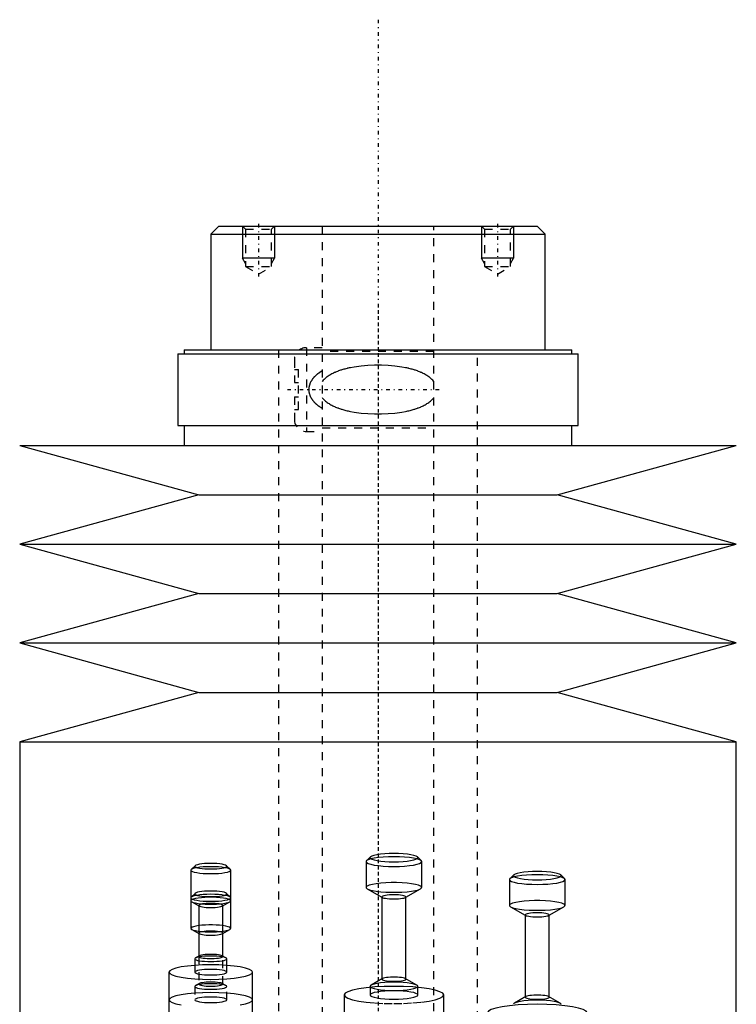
# Model space of a CAD drawing. Extents: x -120 to 120, y -1 to 900.
# Tile 11 of 11: x -45 to 45, y 776 to 900. Entities that reach past the tile are written whole.
import ezdxf

# ---------------------------------------------------------------- set-up
doc = ezdxf.new("R2010")
doc.units = 0
doc.linetypes.add('CENTER', pattern=[1.5, 0.45, -0.5, 0.05, -0.5])
doc.linetypes.add('DASHED', pattern=[2, 1, -1])
for name, color, linetype in [('AM_0', 7, 'CONTINUOUS'), ('AM_10', 7, 'CONTINUOUS'), ('AM_3', 7, 'DASHED'), ('AM_7', 7, 'CENTER')]:
    doc.layers.add(name, color=color, linetype=linetype)

msp = doc.modelspace()

# ---------------------------------------------------------------- linework, layer by layer
at = {"layer": 'AM_0', "color": 7, "linetype": 'CONTINUOUS'}
for p, q in [((-20, 874), (-21, 873)), ((-20, 874), (20, 874)), ((21, 873), (20, 874)), ((-21, 873), (-21, 858.5)), ((-21, 873), (21, 873)), ((21, 858.5), (21, 873)), ((-25.15, 858), (-25.15, 849)), ((-25.15, 858), (25.15, 858)), ((-24.35, 858.5), (-24.35, 858)), ((-24.35, 858.5), (24.35, 858.5)), ((24.35, 858), (24.35, 858.5)), ((25.15, 849), (25.15, 858)), ((-25.15, 849), (25.15, 849)), ((-24.35, 849), (-24.35, 846.5)), ((24.35, 846.5), (24.35, 849)), ((-45, 846.5), (-22.5, 840.3)), ((-45, 846.5), (45, 846.5)), ((22.5, 840.3), (45, 846.5)), ((-22.5, 840.3), (-45, 834.1)), ((-22.5, 840.3), (22.5, 840.3)), ((45, 834.1), (22.5, 840.3)), ((-45, 834.1), (-22.5, 827.9)), ((-45, 834.1), (45, 834.1)), ((22.5, 827.9), (45, 834.1)), ((-22.5, 827.9), (-45, 821.7)), ((-22.5, 827.9), (22.5, 827.9)), ((45, 821.7), (22.5, 827.9)), ((-45, 821.7), (-22.5, 815.5)), ((-45, 821.7), (45, 821.7)), ((22.5, 815.5), (45, 821.7)), ((-22.5, 815.5), (-45, 809.3)), ((-22.5, 815.5), (22.5, 815.5)), ((45, 809.3), (22.5, 815.5)), ((-45, 809.3), (-45, 771.5)), ((-45, 809.3), (45, 809.3)), ((45, 771.5), (45, 809.3)), ((-0.95, 794.85), (-1.45, 794.37)), ((5.45, 794.37), (4.95, 794.85)), ((-22.97, 793.74), (-23.46, 793.26)), ((-18.54, 793.26), (-19.03, 793.74)), ((-1.5, 794.26), (-1.5, 791.01)), ((5.5, 791.01), (5.5, 794.26)), ((-23.5, 793.19), (-23.5, 785.87)), ((-18.5, 785.87), (-18.5, 793.19)), ((17.05, 792.59), (16.55, 792.11)), ((23.45, 792.11), (22.95, 792.59)), ((16.5, 792), (16.5, 788.75)), ((23.5, 788.75), (23.5, 792)), ((-1.35, 790.83), (0.5, 789.79)), ((0.5, 789.83), (0.5, 779.53)), ((3.5, 789.79), (5.35, 790.83)), ((3.5, 779.53), (3.5, 789.83)), ((-23.39, 789.22), (-22.5, 788.71)), ((-22.5, 788.75), (-22.5, 782.39)), ((-19.5, 788.71), (-18.61, 789.22)), ((-19.5, 782.39), (-19.5, 788.75)), ((16.65, 788.57), (18.5, 787.53)), ((21.5, 787.53), (23.35, 788.57)), ((18.5, 787.57), (18.5, 777.27)), ((21.5, 777.27), (21.5, 787.57)), ((-23.39, 785.74), (-22.5, 785.24)), ((-19.5, 785.24), (-18.61, 785.74)), ((-22.43, 782.43), (-22.91, 782.16)), ((-19.09, 782.16), (-19.57, 782.43)), ((-23, 782.06), (-23, 781.23)), ((-19, 781.23), (-19, 782.06)), ((-26.25, 780.38), (-26.25, 774.98)), ((-15.75, 774.98), (-15.75, 780.38)), ((-1, 778.6), (-1, 778.47)), ((0.57, 779.57), (-0.87, 778.76)), ((4.87, 778.76), (3.43, 779.57)), ((5, 778.47), (5, 778.6)), ((-4.25, 777.52), (-4.25, 771.5)), ((8.25, 771.5), (8.25, 777.52)), ((18.57, 777.31), (17.13, 776.5)), ((22.87, 776.5), (21.43, 777.31))]:
    msp.add_line(p, q, dxfattribs=at)
for points in [[(5.5, 794.26), (5.43, 794.38), (5.23, 794.49), (4.91, 794.6), (4.47, 794.69), (3.94, 794.77), (3.34, 794.82), (2.68, 794.86), (2, 794.87), (1.32, 794.86), (0.66, 794.82), (0.06, 794.77), (-0.47, 794.69), (-0.91, 794.6), (-1.23, 794.49), (-1.43, 794.38), (-1.5, 794.26)], [(4.95, 794.85), (4.79, 794.94), (4.52, 795.04), (4.14, 795.12), (3.69, 795.18), (3.16, 795.23), (2.59, 795.26), (2, 795.27), (1.41, 795.26), (0.84, 795.23), (0.31, 795.18), (-0.14, 795.12), (-0.52, 795.04), (-0.79, 794.94), (-0.95, 794.85)], [(-18.5, 793.19), (-18.55, 793.27), (-18.69, 793.35), (-18.92, 793.43), (-19.23, 793.49), (-19.61, 793.55), (-20.04, 793.59), (-20.51, 793.61), (-21, 793.62), (-21.49, 793.61), (-21.96, 793.59), (-22.39, 793.55), (-22.77, 793.49), (-23.08, 793.43), (-23.31, 793.35), (-23.45, 793.27), (-23.5, 793.19)], [(-19.03, 793.74), (-19.14, 793.81), (-19.32, 793.87), (-19.57, 793.92), (-19.88, 793.96), (-20.22, 794), (-20.6, 794.02), (-21, 794.03), (-21.4, 794.02), (-21.78, 794), (-22.12, 793.96), (-22.43, 793.92), (-22.68, 793.87), (-22.86, 793.81), (-22.97, 793.74)], [(23.5, 792), (23.43, 792.12), (23.23, 792.24), (22.91, 792.34), (22.47, 792.43), (21.94, 792.51), (21.34, 792.56), (20.68, 792.6), (20, 792.61), (19.32, 792.6), (18.66, 792.56), (18.06, 792.51), (17.53, 792.43), (17.09, 792.34), (16.77, 792.24), (16.57, 792.12), (16.5, 792)], [(22.95, 792.59), (22.79, 792.69), (22.52, 792.78), (22.14, 792.86), (21.69, 792.93), (21.16, 792.98), (20.59, 793.01), (20, 793.02), (19.41, 793.01), (18.84, 792.98), (18.31, 792.93), (17.86, 792.86), (17.48, 792.78), (17.21, 792.69), (17.05, 792.59)], [(5.35, 790.83), (5.48, 790.95), (5.48, 791.07), (5.35, 791.19), (5.09, 791.3), (4.71, 791.4), (4.22, 791.48), (3.65, 791.55), (3.02, 791.59), (2.34, 791.62), (1.66, 791.62), (0.98, 791.59), (0.35, 791.55), (-0.22, 791.48), (-0.71, 791.4), (-1.09, 791.3), (-1.35, 791.19), (-1.48, 791.07), (-1.48, 790.95), (-1.35, 790.83)], [(-18.61, 789.22), (-18.51, 789.3), (-18.51, 789.39), (-18.61, 789.47), (-18.79, 789.55), (-19.06, 789.62), (-19.41, 789.68), (-19.82, 789.73), (-20.27, 789.76), (-20.75, 789.78), (-21.25, 789.78), (-21.73, 789.76), (-22.18, 789.73), (-22.59, 789.68), (-22.94, 789.62), (-23.21, 789.55), (-23.39, 789.47), (-23.49, 789.39), (-23.49, 789.3), (-23.39, 789.22)], [(3.5, 789.83), (3.47, 789.88), (3.39, 789.93), (3.25, 789.97), (3.06, 790.01), (2.83, 790.05), (2.57, 790.07), (2.29, 790.08), (2, 790.09), (1.71, 790.08), (1.43, 790.07), (1.17, 790.05), (0.94, 790.01), (0.75, 789.97), (0.61, 789.93), (0.53, 789.88), (0.5, 789.83)], [(-19.5, 788.75), (-19.53, 788.8), (-19.61, 788.85), (-19.75, 788.9), (-19.94, 788.94), (-20.17, 788.97), (-20.43, 788.99), (-20.71, 789.01), (-21, 789.01), (-21.29, 789.01), (-21.57, 788.99), (-21.83, 788.97), (-22.06, 788.94), (-22.25, 788.9), (-22.39, 788.85), (-22.47, 788.8), (-22.5, 788.75)], [(23.35, 788.57), (23.48, 788.69), (23.48, 788.81), (23.35, 788.93), (23.09, 789.04), (22.71, 789.14), (22.22, 789.22), (21.65, 789.29), (21.02, 789.33), (20.34, 789.36), (19.66, 789.36), (18.98, 789.33), (18.35, 789.29), (17.78, 789.22), (17.29, 789.14), (16.91, 789.04), (16.65, 788.93), (16.52, 788.81), (16.52, 788.69), (16.65, 788.57)], [(21.5, 787.57), (21.47, 787.62), (21.39, 787.67), (21.25, 787.72), (21.06, 787.76), (20.83, 787.79), (20.57, 787.81), (20.29, 787.83), (20, 787.83), (19.71, 787.83), (19.43, 787.81), (19.17, 787.79), (18.94, 787.76), (18.75, 787.72), (18.61, 787.67), (18.53, 787.62), (18.5, 787.57)], [(-22.5, 786.22), (-22.88, 786.16), (-23.17, 786.09), (-23.38, 786.01), (-23.48, 785.92), (-23.49, 785.83), (-23.39, 785.74)], [(-18.61, 785.74), (-18.51, 785.83), (-18.52, 785.92), (-18.62, 786.01), (-18.83, 786.09), (-19.12, 786.16), (-19.5, 786.22)], [(-19, 782.06), (-19.04, 782.12), (-19.15, 782.19), (-19.34, 782.25), (-19.59, 782.3), (-19.89, 782.35), (-20.23, 782.38), (-20.61, 782.4), (-21, 782.4), (-21.39, 782.4), (-21.77, 782.38), (-22.11, 782.35), (-22.41, 782.3), (-22.66, 782.25), (-22.85, 782.19), (-22.96, 782.12), (-23, 782.06)], [(-19.57, 782.43), (-19.68, 782.48), (-19.84, 782.52), (-20.05, 782.55), (-20.29, 782.58), (-20.57, 782.6), (-20.85, 782.61), (-21.15, 782.61), (-21.43, 782.6), (-21.71, 782.58), (-21.95, 782.55), (-22.16, 782.52), (-22.32, 782.48), (-22.43, 782.43)], [(-15.75, 780.38), (-15.85, 780.56), (-16.15, 780.73), (-16.63, 780.89), (-17.29, 781.03), (-18.08, 781.14), (-18.99, 781.23), (-19.98, 781.28), (-21, 781.29), (-22.02, 781.28), (-23.01, 781.23), (-23.92, 781.14), (-24.71, 781.03), (-25.37, 780.89), (-25.85, 780.73), (-26.15, 780.56), (-26.25, 780.38)], [(8.25, 777.52), (8.13, 777.73), (7.77, 777.93), (7.2, 778.12), (6.42, 778.29), (5.47, 778.42), (4.39, 778.52), (3.22, 778.58), (2, 778.6), (0.78, 778.58), (-0.39, 778.52), (-1.47, 778.42), (-2.42, 778.29), (-3.2, 778.12), (-3.77, 777.93), (-4.13, 777.73), (-4.25, 777.52)], [(5, 778.6), (4.94, 778.7), (4.77, 778.8), (4.49, 778.89), (4.12, 778.97), (3.67, 779.04), (3.15, 779.08), (2.59, 779.11), (2, 779.12), (1.41, 779.11), (0.85, 779.08), (0.33, 779.04), (-0.12, 778.97), (-0.49, 778.89), (-0.77, 778.8), (-0.94, 778.7), (-1, 778.6)], [(3.43, 779.57), (3.32, 779.61), (3.16, 779.65), (2.95, 779.69), (2.71, 779.72), (2.43, 779.74), (2.15, 779.75), (1.85, 779.75), (1.57, 779.74), (1.29, 779.72), (1.05, 779.69), (0.84, 779.65), (0.68, 779.61), (0.57, 779.57)], [(21.43, 777.31), (21.32, 777.36), (21.16, 777.4), (20.95, 777.43), (20.71, 777.46), (20.43, 777.48), (20.15, 777.49), (19.85, 777.49), (19.57, 777.48), (19.29, 777.46), (19.05, 777.43), (18.84, 777.4), (18.68, 777.36), (18.57, 777.31)], [(26.25, 775.26), (26.13, 775.47), (25.77, 775.68), (25.2, 775.87), (24.42, 776.03), (23.47, 776.16), (22.39, 776.26), (21.22, 776.33), (20, 776.35), (18.78, 776.33), (17.61, 776.26), (16.53, 776.16), (15.58, 776.03), (14.8, 775.87), (14.23, 775.68), (13.87, 775.47), (13.75, 775.26)], [(23, 776.35), (22.94, 776.45), (22.77, 776.54), (22.49, 776.63), (22.12, 776.71), (21.67, 776.78), (21.15, 776.83), (20.59, 776.86), (20, 776.87), (19.41, 776.86), (18.85, 776.83), (18.33, 776.78), (17.88, 776.71), (17.51, 776.63), (17.23, 776.54), (17.06, 776.45), (17, 776.35)]]:
    msp.add_lwpolyline(points, dxfattribs=at)
at = {"layer": 'AM_10', "color": 7, "linetype": 'CONTINUOUS'}
for p, q in [((-17, 874), (-17, 870)), ((-13, 874), (-13, 870)), ((13, 874), (13, 870)), ((17, 874), (17, 870)), ((-13, 870), (-17, 870)), ((-16.62, 869.34), (-17, 870)), ((-13.38, 869.34), (-13, 870)), ((17, 870), (13, 870)), ((13.38, 869.34), (13, 870)), ((16.62, 869.34), (17, 870))]:
    msp.add_line(p, q, dxfattribs=at)
at = {"layer": 'AM_3', "color": 6, "linetype": 'DASHED'}
for p, q in [((-17, 874), (-16.62, 873.62)), ((-13.38, 873.62), (-13, 874)), ((-7, 874), (-7, 355.5)), ((7, 355.5), (7, 874)), ((13, 874), (13.38, 873.62)), ((16.62, 873.62), (17, 874)), ((-16.62, 873.62), (-16.62, 868.94)), ((-16.62, 873.62), (-13.38, 873.62)), ((-13.38, 868.94), (-13.38, 873.62)), ((13.38, 873.62), (13.38, 868.94)), ((13.38, 873.62), (16.62, 873.62)), ((16.62, 868.94), (16.62, 873.62)), ((-16.62, 868.94), (-15, 868)), ((-16.62, 868.94), (-13.38, 868.94)), ((-15, 868), (-13.38, 868.94)), ((13.38, 868.94), (15, 868)), ((13.38, 868.94), (16.62, 868.94)), ((15, 868), (16.62, 868.94)), ((-12.5, 858.5), (-12.5, 396.5)), ((-7, 858.75), (-9, 858.75)), ((-9, 858.75), (-9, 848.25)), ((7, 858.3), (-7, 858.3)), ((12.5, 396.5), (12.5, 858.5)), ((-10.5, 857.25), (-10.5, 854.4)), ((-10.5, 856), (-10, 856)), ((-10, 851), (-10, 856)), ((-10.5, 854.4), (-10, 854.4)), ((-10.5, 852.6), (-10.5, 849.75)), ((-10.5, 852.6), (-10, 852.6)), ((-10.5, 851), (-10, 851)), ((-9, 848.25), (-7, 848.25)), ((-7, 848.7), (7, 848.7)), ((-22.97, 790.27), (-23.46, 789.79)), ((-18.54, 789.79), (-19.03, 790.27)), ((0.5, 789.79), (0.57, 789.75)), ((3.43, 789.75), (3.5, 789.79)), ((-22.5, 788.71), (-22.43, 788.68)), ((-19.57, 788.68), (-19.5, 788.71)), ((18.5, 787.53), (18.57, 787.49)), ((21.43, 787.49), (21.5, 787.53)), ((-22.5, 785.24), (-22.43, 785.2)), ((-19.57, 785.2), (-19.5, 785.24)), ((-22.5, 782.39), (-22.5, 778.88)), ((-19.5, 778.88), (-19.5, 782.39)), ((-23, 781.23), (-23, 780.38)), ((-19, 780.38), (-19, 781.23)), ((-23, 778.58), (-23, 776.91)), ((-22.43, 778.96), (-22.91, 778.69)), ((-19.09, 778.69), (-19.57, 778.96)), ((-19, 776.91), (-19, 778.58)), ((0.5, 779.53), (0.5, 779.49)), ((3.5, 779.49), (3.5, 779.53)), ((-1, 778.47), (-1, 777.52)), ((5, 777.52), (5, 778.47)), ((18.5, 777.27), (18.5, 777.23)), ((21.5, 777.23), (21.5, 777.27))]:
    msp.add_line(p, q, dxfattribs=at)
for points in [[(-0.95, 794.85), (-1, 794.74), (-0.93, 794.64), (-0.76, 794.55), (-0.48, 794.46), (-0.1, 794.38), (0.35, 794.32), (0.86, 794.27), (1.42, 794.24), (2, 794.23), (2.58, 794.24), (3.14, 794.27), (3.65, 794.32), (4.1, 794.38), (4.48, 794.46), (4.76, 794.55), (4.93, 794.64), (5, 794.74), (4.95, 794.85)], [(-22.97, 793.74), (-23, 793.67), (-22.96, 793.6), (-22.84, 793.54), (-22.65, 793.48), (-22.4, 793.43), (-22.1, 793.39), (-21.76, 793.36), (-21.39, 793.34), (-21, 793.33), (-20.61, 793.34), (-20.24, 793.36), (-19.9, 793.39), (-19.6, 793.43), (-19.35, 793.48), (-19.16, 793.54), (-19.04, 793.6), (-19, 793.67), (-19.03, 793.74)], [(-1.5, 794.26), (-1.43, 794.14), (-1.23, 794.03), (-0.91, 793.92), (-0.47, 793.83), (0.06, 793.76), (0.66, 793.7), (1.32, 793.66), (2, 793.65), (2.68, 793.66), (3.34, 793.7), (3.94, 793.76), (4.47, 793.83), (4.91, 793.92), (5.23, 794.03), (5.43, 794.14), (5.5, 794.26)], [(-23.5, 793.19), (-23.45, 793.1), (-23.31, 793.02), (-23.08, 792.94), (-22.77, 792.88), (-22.39, 792.82), (-21.96, 792.78), (-21.49, 792.76), (-21, 792.75), (-20.51, 792.76), (-20.04, 792.78), (-19.61, 792.82), (-19.23, 792.88), (-18.92, 792.94), (-18.69, 793.02), (-18.55, 793.1), (-18.5, 793.19)], [(17.05, 792.59), (17, 792.49), (17.07, 792.39), (17.24, 792.29), (17.52, 792.2), (17.9, 792.12), (18.35, 792.06), (18.86, 792.01), (19.42, 791.98), (20, 791.97), (20.58, 791.98), (21.14, 792.01), (21.65, 792.06), (22.1, 792.12), (22.48, 792.2), (22.76, 792.29), (22.93, 792.39), (23, 792.49), (22.95, 792.59)], [(16.5, 792), (16.57, 791.88), (16.77, 791.77), (17.09, 791.67), (17.53, 791.57), (18.06, 791.5), (18.66, 791.44), (19.32, 791.41), (20, 791.4), (20.68, 791.41), (21.34, 791.44), (21.94, 791.5), (22.47, 791.57), (22.91, 791.67), (23.23, 791.77), (23.43, 791.88), (23.5, 792)], [(-1.35, 790.83), (-1.08, 790.72), (-0.7, 790.62), (-0.21, 790.54), (0.35, 790.47), (0.99, 790.43), (1.66, 790.41), (2.34, 790.41), (3.01, 790.43), (3.65, 790.47), (4.21, 790.54), (4.7, 790.62), (5.08, 790.72), (5.35, 790.83)], [(0.5, 789.83), (0.53, 789.78), (0.61, 789.73), (0.75, 789.68), (0.94, 789.65), (1.17, 789.61), (1.43, 789.59), (1.71, 789.57), (2, 789.57), (2.29, 789.57), (2.57, 789.59), (2.83, 789.61), (3.06, 789.65), (3.25, 789.68), (3.39, 789.73), (3.47, 789.78), (3.5, 789.83)], [(-23.39, 789.22), (-23.2, 789.14), (-22.93, 789.07), (-22.58, 789.01), (-22.18, 788.96), (-21.72, 788.93), (-21.24, 788.91), (-20.76, 788.91), (-20.28, 788.93), (-19.82, 788.96), (-19.42, 789.01), (-19.07, 789.07), (-18.8, 789.14), (-18.61, 789.22)], [(-22.5, 788.75), (-22.47, 788.7), (-22.39, 788.65), (-22.25, 788.61), (-22.06, 788.57), (-21.83, 788.54), (-21.57, 788.51), (-21.29, 788.5), (-21, 788.49), (-20.71, 788.5), (-20.43, 788.51), (-20.17, 788.54), (-19.94, 788.57), (-19.75, 788.61), (-19.61, 788.65), (-19.53, 788.7), (-19.5, 788.75)], [(16.65, 788.57), (16.92, 788.46), (17.3, 788.37), (17.79, 788.28), (18.35, 788.22), (18.99, 788.17), (19.66, 788.15), (20.34, 788.15), (21.01, 788.17), (21.65, 788.22), (22.21, 788.28), (22.7, 788.37), (23.08, 788.46), (23.35, 788.57)], [(18.5, 787.57), (18.53, 787.52), (18.61, 787.47), (18.75, 787.43), (18.94, 787.39), (19.17, 787.35), (19.43, 787.33), (19.71, 787.32), (20, 787.31), (20.29, 787.32), (20.57, 787.33), (20.83, 787.35), (21.06, 787.39), (21.25, 787.43), (21.39, 787.47), (21.47, 787.52), (21.5, 787.57)], [(-19.5, 786.22), (-19.89, 786.26), (-20.32, 786.29), (-20.77, 786.3), (-21.23, 786.3), (-21.68, 786.29), (-22.11, 786.26), (-22.5, 786.22)], [(-23.39, 785.74), (-23.2, 785.67), (-22.93, 785.6), (-22.58, 785.54), (-22.18, 785.49), (-21.72, 785.46), (-21.24, 785.44), (-20.76, 785.44), (-20.28, 785.46), (-19.82, 785.49), (-19.42, 785.54), (-19.07, 785.6), (-18.8, 785.67), (-18.61, 785.74)], [(-22.43, 782.43), (-22.49, 782.38), (-22.49, 782.33), (-22.44, 782.28), (-22.32, 782.23), (-22.16, 782.19), (-21.95, 782.15), (-21.71, 782.12), (-21.44, 782.1), (-21.15, 782.09), (-20.85, 782.09), (-20.56, 782.1), (-20.29, 782.12), (-20.05, 782.15), (-19.84, 782.19), (-19.68, 782.23), (-19.56, 782.28), (-19.51, 782.33), (-19.51, 782.38), (-19.57, 782.43)], [(-23, 782.06), (-22.96, 781.99), (-22.85, 781.92), (-22.66, 781.86), (-22.41, 781.81), (-22.11, 781.77), (-21.77, 781.74), (-21.39, 781.72), (-21, 781.71), (-20.61, 781.72), (-20.23, 781.74), (-19.89, 781.77), (-19.59, 781.81), (-19.34, 781.86), (-19.15, 781.92), (-19.04, 781.99), (-19, 782.06)], [(-26.25, 780.38), (-26.15, 780.21), (-25.85, 780.03), (-25.37, 779.88), (-24.71, 779.74), (-23.92, 779.62), (-23.01, 779.54), (-22.02, 779.49), (-21, 779.47), (-19.98, 779.49), (-18.99, 779.54), (-18.08, 779.62), (-17.29, 779.74), (-16.63, 779.88), (-16.15, 780.03), (-15.85, 780.21), (-15.75, 780.38)], [(-1, 778.6), (-0.94, 778.5), (-0.77, 778.4), (-0.49, 778.31), (-0.12, 778.23), (0.33, 778.17), (0.85, 778.12), (1.41, 778.09), (2, 778.08), (2.59, 778.09), (3.15, 778.12), (3.67, 778.17), (4.12, 778.23), (4.49, 778.31), (4.77, 778.4), (4.94, 778.5), (5, 778.6)], [(0.57, 779.57), (0.51, 779.52), (0.51, 779.46), (0.56, 779.41), (0.68, 779.37), (0.84, 779.32), (1.05, 779.29), (1.29, 779.26), (1.56, 779.24), (1.85, 779.23), (2.15, 779.23), (2.44, 779.24), (2.71, 779.26), (2.95, 779.29), (3.16, 779.32), (3.32, 779.37), (3.44, 779.41), (3.49, 779.46), (3.49, 779.52), (3.43, 779.57)], [(-17.29, 776.27), (-16.63, 776.4), (-16.15, 776.56), (-15.85, 776.73), (-15.75, 776.91), (-15.85, 777.09), (-16.15, 777.26), (-16.63, 777.42), (-17.29, 777.55), (-18.08, 777.67), (-18.99, 777.75), (-19.98, 777.8), (-21, 777.82), (-22.02, 777.8), (-23.01, 777.75), (-23.92, 777.67), (-24.71, 777.55), (-25.37, 777.42), (-25.85, 777.26), (-26.15, 777.09), (-26.25, 776.91), (-26.15, 776.73), (-25.85, 776.56), (-25.37, 776.4), (-24.71, 776.27)], [(-4.25, 777.52), (-4.13, 777.31), (-3.77, 777.1), (-3.2, 776.92), (-2.42, 776.75), (-1.47, 776.62), (-0.39, 776.52), (0.78, 776.45), (2, 776.43), (3.22, 776.45), (4.39, 776.52), (5.47, 776.62), (6.42, 776.75), (7.2, 776.92), (7.77, 777.1), (8.13, 777.31), (8.25, 777.52)], [(18.57, 777.31), (18.51, 777.26), (18.51, 777.21), (18.56, 777.16), (18.68, 777.11), (18.84, 777.07), (19.05, 777.03), (19.29, 777), (19.56, 776.98), (19.85, 776.97), (20.15, 776.97), (20.44, 776.98), (20.71, 777), (20.95, 777.03), (21.16, 777.07), (21.32, 777.11), (21.44, 777.16), (21.49, 777.21), (21.49, 777.26), (21.43, 777.31)]]:
    msp.add_lwpolyline(points, dxfattribs=at)
for points in [[(-23.5, 789.71), (-23.45, 789.63), (-23.31, 789.55), (-23.08, 789.47), (-22.77, 789.41), (-22.39, 789.35), (-21.96, 789.31), (-21.49, 789.29), (-21, 789.28), (-20.51, 789.29), (-20.04, 789.31), (-19.61, 789.35), (-19.23, 789.41), (-18.92, 789.47), (-18.69, 789.55), (-18.55, 789.63), (-18.5, 789.71), (-18.55, 789.8), (-18.69, 789.88), (-18.92, 789.95), (-19.23, 790.02), (-19.61, 790.07), (-20.04, 790.11), (-20.51, 790.14), (-21, 790.15), (-21.49, 790.14), (-21.96, 790.11), (-22.39, 790.07), (-22.77, 790.02), (-23.08, 789.95), (-23.31, 789.88), (-23.45, 789.8)], [(-23, 790.2), (-22.96, 790.14), (-22.85, 790.07), (-22.66, 790.01), (-22.41, 789.96), (-22.11, 789.92), (-21.77, 789.88), (-21.39, 789.86), (-21, 789.86), (-20.61, 789.86), (-20.23, 789.88), (-19.89, 789.92), (-19.59, 789.96), (-19.34, 790.01), (-19.15, 790.07), (-19.04, 790.14), (-19, 790.2), (-19.04, 790.27), (-19.15, 790.34), (-19.34, 790.4), (-19.59, 790.45), (-19.89, 790.49), (-20.23, 790.53), (-20.61, 790.55), (-21, 790.55), (-21.39, 790.55), (-21.77, 790.53), (-22.11, 790.49), (-22.41, 790.45), (-22.66, 790.4), (-22.85, 790.34), (-22.96, 790.27)], [(-22.5, 785.28), (-22.47, 785.23), (-22.39, 785.18), (-22.25, 785.14), (-22.06, 785.1), (-21.83, 785.06), (-21.57, 785.04), (-21.29, 785.03), (-21, 785.02), (-20.71, 785.03), (-20.43, 785.04), (-20.17, 785.06), (-19.94, 785.1), (-19.75, 785.14), (-19.61, 785.18), (-19.53, 785.23), (-19.5, 785.28), (-19.53, 785.33), (-19.61, 785.38), (-19.75, 785.43), (-19.94, 785.46), (-20.17, 785.5), (-20.43, 785.52), (-20.71, 785.54), (-21, 785.54), (-21.29, 785.54), (-21.57, 785.52), (-21.83, 785.5), (-22.06, 785.46), (-22.25, 785.43), (-22.39, 785.38), (-22.47, 785.33)], [(-23, 780.38), (-22.96, 780.32), (-22.85, 780.25), (-22.66, 780.19), (-22.41, 780.14), (-22.11, 780.09), (-21.77, 780.06), (-21.39, 780.04), (-21, 780.04), (-20.61, 780.04), (-20.23, 780.06), (-19.89, 780.09), (-19.59, 780.14), (-19.34, 780.19), (-19.15, 780.25), (-19.04, 780.32), (-19, 780.38), (-19.04, 780.45), (-19.15, 780.52), (-19.34, 780.58), (-19.59, 780.63), (-19.89, 780.67), (-20.23, 780.7), (-20.61, 780.72), (-21, 780.73), (-21.39, 780.72), (-21.77, 780.7), (-22.11, 780.67), (-22.41, 780.63), (-22.66, 780.58), (-22.85, 780.52), (-22.96, 780.45)], [(-23, 778.58), (-22.96, 778.52), (-22.85, 778.45), (-22.66, 778.39), (-22.41, 778.34), (-22.11, 778.3), (-21.77, 778.26), (-21.39, 778.24), (-21, 778.24), (-20.61, 778.24), (-20.23, 778.26), (-19.89, 778.3), (-19.59, 778.34), (-19.34, 778.39), (-19.15, 778.45), (-19.04, 778.52), (-19, 778.58), (-19.04, 778.65), (-19.15, 778.72), (-19.34, 778.78), (-19.59, 778.83), (-19.89, 778.87), (-20.23, 778.9), (-20.61, 778.92), (-21, 778.93), (-21.39, 778.92), (-21.77, 778.9), (-22.11, 778.87), (-22.41, 778.83), (-22.66, 778.78), (-22.85, 778.72), (-22.96, 778.65)], [(-22.5, 778.88), (-22.47, 778.83), (-22.39, 778.78), (-22.25, 778.73), (-22.06, 778.7), (-21.83, 778.66), (-21.57, 778.64), (-21.29, 778.62), (-21, 778.62), (-20.71, 778.62), (-20.43, 778.64), (-20.17, 778.66), (-19.94, 778.7), (-19.75, 778.73), (-19.61, 778.78), (-19.53, 778.83), (-19.5, 778.88), (-19.53, 778.93), (-19.61, 778.98), (-19.75, 779.02), (-19.94, 779.06), (-20.17, 779.1), (-20.43, 779.12), (-20.71, 779.13), (-21, 779.14), (-21.29, 779.13), (-21.57, 779.12), (-21.83, 779.1), (-22.06, 779.06), (-22.25, 779.02), (-22.39, 778.98), (-22.47, 778.93)], [(-1, 777.52), (-0.94, 777.42), (-0.77, 777.32), (-0.49, 777.23), (-0.12, 777.15), (0.33, 777.09), (0.85, 777.04), (1.41, 777.01), (2, 777), (2.59, 777.01), (3.15, 777.04), (3.67, 777.09), (4.12, 777.15), (4.49, 777.23), (4.77, 777.32), (4.94, 777.42), (5, 777.52), (4.94, 777.62), (4.77, 777.72), (4.49, 777.81), (4.12, 777.89), (3.67, 777.95), (3.15, 778), (2.59, 778.03), (2, 778.04), (1.41, 778.03), (0.85, 778), (0.33, 777.95), (-0.12, 777.89), (-0.49, 777.81), (-0.77, 777.72), (-0.94, 777.62)], [(-23, 776.91), (-22.96, 776.84), (-22.85, 776.78), (-22.66, 776.72), (-22.41, 776.66), (-22.11, 776.62), (-21.77, 776.59), (-21.39, 776.57), (-21, 776.56), (-20.61, 776.57), (-20.23, 776.59), (-19.89, 776.62), (-19.59, 776.66), (-19.34, 776.72), (-19.15, 776.78), (-19.04, 776.84), (-19, 776.91), (-19.04, 776.98), (-19.15, 777.04), (-19.34, 777.1), (-19.59, 777.16), (-19.89, 777.2), (-20.23, 777.23), (-20.61, 777.25), (-21, 777.26), (-21.39, 777.25), (-21.77, 777.23), (-22.11, 777.2), (-22.41, 777.16), (-22.66, 777.1), (-22.85, 777.04), (-22.96, 776.98)]]:
    msp.add_lwpolyline(points, close=True, dxfattribs=at)
for points in [[(7, 854.5, 0), (6.96, 854.56, 0), (6.87, 854.67, 0), (6.77, 854.77, 0), (6.72, 854.82, 0), (6.68, 854.86, 0), (6.58, 854.95, 0), (6.47, 855.04, 0), (6.37, 855.12, 0), (6.26, 855.19, 0), (6.15, 855.26, 0), (6.1, 855.3, 0), (6.04, 855.33, 0), (5.93, 855.4, 0), (5.81, 855.46, 0), (5.69, 855.52, 0), (5.57, 855.58, 0), (5.45, 855.64, 0), (5.39, 855.66, 0), (5.33, 855.69, 0), (5.2, 855.74, 0), (5.08, 855.79, 0), (5.02, 855.81, 0), (4.95, 855.84, 0), (4.82, 855.88, 0), (4.69, 855.93, 0), (4.63, 855.95, 0), (4.56, 855.97, 0), (4.43, 856.01, 0), (4.3, 856.05, 0), (4.16, 856.08, 0), (4.02, 856.12, 0), (3.89, 856.15, 0), (3.82, 856.17, 0), (3.75, 856.18, 0), (3.61, 856.21, 0), (3.47, 856.24, 0), (2.98, 856.33, 0), (2.12, 856.45, 0), (1.26, 856.52, 0), (0.42, 856.55, 0), (0, 856.56, 0), (-0.42, 856.55, 0), (-1.26, 856.52, 0), (-2.12, 856.45, 0), (-2.98, 856.33, 0), (-3.47, 856.24, 0), (-3.61, 856.21, 0), (-3.75, 856.18, 0), (-3.82, 856.17, 0), (-3.89, 856.15, 0), (-4.02, 856.12, 0), (-4.16, 856.08, 0), (-4.3, 856.05, 0), (-4.43, 856.01, 0), (-4.56, 855.97, 0), (-4.63, 855.95, 0), (-4.69, 855.93, 0), (-4.82, 855.88, 0), (-4.95, 855.84, 0), (-5.02, 855.81, 0), (-5.08, 855.79, 0), (-5.2, 855.74, 0), (-5.33, 855.69, 0), (-5.39, 855.66, 0), (-5.45, 855.64, 0), (-5.57, 855.58, 0), (-5.69, 855.52, 0), (-5.81, 855.46, 0), (-5.93, 855.4, 0), (-6.04, 855.33, 0), (-6.1, 855.3, 0), (-6.15, 855.26, 0), (-6.26, 855.19, 0), (-6.37, 855.12, 0), (-6.47, 855.04, 0), (-6.58, 854.95, 0), (-6.68, 854.86, 0), (-6.72, 854.82, 0), (-6.77, 854.77, 0), (-6.87, 854.67, 0), (-6.96, 854.56, 0), (-7, 854.5, 0)], [(-7, 855.85, 0), (-7.15, 855.76, 0), (-7.31, 855.66, 0), (-7.36, 855.62, 0), (-7.41, 855.59, 0), (-7.43, 855.57, 0), (-7.45, 855.56, 0), (-7.5, 855.52, 0), (-7.54, 855.49, 0), (-7.59, 855.46, 0), (-7.63, 855.42, 0), (-7.68, 855.38, 0), (-7.7, 855.37, 0), (-7.72, 855.35, 0), (-7.76, 855.31, 0), (-7.8, 855.27, 0), (-7.82, 855.26, 0), (-7.84, 855.24, 0), (-7.88, 855.2, 0), (-7.92, 855.16, 0), (-7.94, 855.14, 0), (-7.96, 855.12, 0), (-8, 855.08, 0), (-8.04, 855.04, 0), (-8.07, 855, 0), (-8.11, 854.96, 0), (-8.14, 854.92, 0), (-8.16, 854.9, 0), (-8.18, 854.88, 0), (-8.21, 854.83, 0), (-8.24, 854.79, 0), (-8.27, 854.75, 0), (-8.3, 854.7, 0), (-8.33, 854.66, 0), (-8.35, 854.63, 0), (-8.36, 854.61, 0), (-8.39, 854.56, 0), (-8.42, 854.51, 0), (-8.45, 854.46, 0), (-8.47, 854.41, 0), (-8.5, 854.36, 0), (-8.51, 854.33, 0), (-8.52, 854.3, 0), (-8.54, 854.25, 0), (-8.57, 854.2, 0), (-8.58, 854.14, 0), (-8.6, 854.09, 0), (-8.62, 854.03, 0), (-8.63, 854, 0), (-8.63, 853.98, 0), (-8.65, 853.92, 0), (-8.66, 853.86, 0), (-8.67, 853.81, 0), (-8.68, 853.75, 0), (-8.68, 853.69, 0), (-8.69, 853.67, 0), (-8.69, 853.64, 0), (-8.69, 853.58, 0), (-8.69, 853.53, 0), (-8.69, 853.5, 0), (-8.69, 853.47, 0), (-8.69, 853.42, 0), (-8.69, 853.36, 0), (-8.69, 853.33, 0), (-8.68, 853.31, 0), (-8.68, 853.25, 0), (-8.67, 853.19, 0), (-8.66, 853.14, 0), (-8.65, 853.08, 0), (-8.63, 853.02, 0), (-8.63, 853, 0), (-8.62, 852.97, 0), (-8.6, 852.91, 0), (-8.58, 852.86, 0), (-8.57, 852.8, 0), (-8.54, 852.75, 0), (-8.52, 852.7, 0), (-8.51, 852.67, 0), (-8.5, 852.64, 0), (-8.47, 852.59, 0), (-8.45, 852.54, 0), (-8.42, 852.49, 0), (-8.39, 852.44, 0), (-8.36, 852.39, 0), (-8.35, 852.37, 0), (-8.33, 852.34, 0), (-8.3, 852.3, 0), (-8.27, 852.25, 0), (-8.24, 852.21, 0), (-8.21, 852.17, 0), (-8.18, 852.12, 0), (-8.16, 852.1, 0), (-8.14, 852.08, 0), (-8.11, 852.04, 0), (-8.07, 852, 0), (-8.04, 851.96, 0), (-8, 851.92, 0), (-7.96, 851.88, 0), (-7.94, 851.86, 0), (-7.92, 851.84, 0), (-7.88, 851.8, 0), (-7.84, 851.76, 0), (-7.82, 851.74, 0), (-7.8, 851.73, 0), (-7.76, 851.69, 0), (-7.72, 851.65, 0), (-7.7, 851.63, 0), (-7.68, 851.62, 0), (-7.63, 851.58, 0), (-7.59, 851.54, 0), (-7.54, 851.51, 0), (-7.5, 851.48, 0), (-7.45, 851.44, 0), (-7.43, 851.43, 0), (-7.41, 851.41, 0), (-7.36, 851.38, 0), (-7.31, 851.34, 0), (-7.15, 851.24, 0), (-7, 851.15, 0)], [(-7, 852.5, 0), (-6.96, 852.44, 0), (-6.87, 852.33, 0), (-6.77, 852.23, 0), (-6.72, 852.18, 0), (-6.68, 852.14, 0), (-6.58, 852.05, 0), (-6.47, 851.96, 0), (-6.37, 851.88, 0), (-6.26, 851.81, 0), (-6.15, 851.74, 0), (-6.1, 851.7, 0), (-6.04, 851.67, 0), (-5.93, 851.6, 0), (-5.81, 851.54, 0), (-5.69, 851.48, 0), (-5.57, 851.42, 0), (-5.45, 851.36, 0), (-5.39, 851.34, 0), (-5.33, 851.31, 0), (-5.2, 851.26, 0), (-5.08, 851.21, 0), (-5.02, 851.19, 0), (-4.95, 851.16, 0), (-4.82, 851.12, 0), (-4.69, 851.07, 0), (-4.63, 851.05, 0), (-4.56, 851.03, 0), (-4.43, 850.99, 0), (-4.3, 850.95, 0), (-4.16, 850.92, 0), (-4.02, 850.88, 0), (-3.89, 850.85, 0), (-3.82, 850.83, 0), (-3.75, 850.82, 0), (-3.61, 850.79, 0), (-3.47, 850.76, 0), (-2.98, 850.67, 0), (-2.12, 850.55, 0), (-1.26, 850.48, 0), (-0.42, 850.45, 0), (0, 850.44, 0), (0.42, 850.45, 0), (1.26, 850.48, 0), (2.12, 850.55, 0), (2.98, 850.67, 0), (3.47, 850.76, 0), (3.61, 850.79, 0), (3.75, 850.82, 0), (3.82, 850.83, 0), (3.89, 850.85, 0), (4.02, 850.88, 0), (4.16, 850.92, 0), (4.3, 850.95, 0), (4.43, 850.99, 0), (4.56, 851.03, 0), (4.63, 851.05, 0), (4.69, 851.07, 0), (4.82, 851.12, 0), (4.95, 851.16, 0), (5.02, 851.19, 0), (5.08, 851.21, 0), (5.2, 851.26, 0), (5.33, 851.31, 0), (5.39, 851.34, 0), (5.45, 851.36, 0), (5.57, 851.42, 0), (5.69, 851.48, 0), (5.81, 851.54, 0), (5.93, 851.6, 0), (6.04, 851.67, 0), (6.1, 851.7, 0), (6.15, 851.74, 0), (6.26, 851.81, 0), (6.37, 851.88, 0), (6.47, 851.96, 0), (6.58, 852.05, 0), (6.68, 852.14, 0), (6.72, 852.18, 0), (6.77, 852.23, 0), (6.87, 852.33, 0), (6.96, 852.44, 0), (7, 852.5, 0)]]:
    msp.add_polyline3d(points, dxfattribs=at)
for centre, start, end in [((-9, 857.25), 90, 180), ((-9, 849.75), 180, 270)]:
    msp.add_arc(centre, 1.5, start, end, dxfattribs=at)
at = {"layer": 'AM_7', "color": 4, "linetype": 'CENTER'}
for p, q in [((0, 899.92), (0, 329.57)), ((-15, 874.3), (-15, 867.7)), ((15, 874.3), (15, 867.7)), ((0, 863.46), (0, 754.29)), ((-11.38, 853.5), (7.87, 853.5))]:
    msp.add_line(p, q, dxfattribs=at)

doc.saveas('drawing.dxf')
